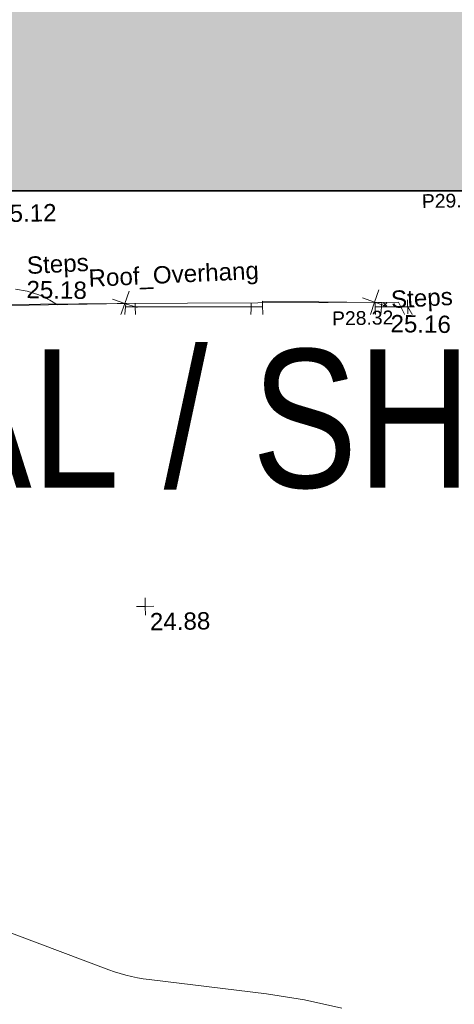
# Model space of a CAD drawing. Header units: millimetres. Extents: x -287732 to 520720, y -88450 to 287754.
# Tile 16 of 256: x -254237 to -244807, y 40935 to 62293. Entities that reach past the tile are written whole.
import ezdxf

# ---------------------------------------------------------------- set-up
doc = ezdxf.new("R2010")
doc.units = ezdxf.units.MM
doc.linetypes.add('IMPORT-DASHED _2_', pattern=[750, 500, -250])
doc.linetypes.add('IMPORT-UG_ELEC_STREET LIGHTING_QLB2 _2_', pattern=[2700, 1500, -300, 0, -250, 150, -300, 0, -200])
for name, color, linetype, lineweight, true_color in [('00_TOPO_BUILDING_OUTLINE', 5, 'Continuous', 9, 0x0000ff), ('00_TOPO_LEVEL_SPOT', 7, 'Continuous', 9, 0x666666), ('00_TOPO_ROOF_OVERHANG', 7, 'Continuous', 9, 0xff7fff), ('00_TOPO_SERV_STOP_VALVE', 7, 'Continuous', 9, 0x666666), ('00_UAV_CONCRETE', 9, 'Continuous', 9, 0x808080), ('00_UAV_SLOPE_BOTTOM', 30, 'Continuous', 9, 0xff7f00), ('00_UAV_SLOPE_TOP', 40, 'Continuous', 9, 0xffbf00), ('00_UAV_STEPS', 7, 'Continuous', 9, 0x666666), ('00_UAV_WALL_RETAINING', 7, 'Continuous', 9, 0x7c00a5), ('12333-PUM-2D-U-0001-C01 - Rev2_REVIT IMPORT_dwg', 7, 'Continuous', 9, 0x767676), ('A_RHA_Line', 7, 'Continuous', 9, 0x00a600), ('CONTOURS_INDEX', 4, 'Continuous', 9, 0x00ffff), ('CONTOURS_INDEX_LVL', 4, 'Continuous', 9, 0x00ffff), ('CONTOURS_MINOR', 7, 'Continuous', 9, 0x00a5a5), ('SPOT_HEIGHTS_LVL', 7, 'Continuous', 9, 0x00a500)]:
    doc.layers.add(name, color=color, linetype=linetype, lineweight=lineweight, true_color=true_color)
for name, color, linetype, lineweight in [('A_RHA_Detail', 7, 'Continuous', 9), ('A_RHA_Text', 7, 'Continuous', 9), ('CHANGE_OF_SURFACE', 7, 'IMPORT-DASHED _2_', 9), ('CHANGE_OF_SURFACE_LVL', 7, 'Continuous', 9), ('GEN-TEXT', 7, 'Continuous', 9), ('PARAPET', 7, 'Continuous', 9), ('PARAPET_LVL', 7, 'Continuous', 9)]:
    doc.layers.add(name, color=color, linetype=linetype, lineweight=lineweight)
doc.styles.add('Arial Narrow', font='ARIALN.TTF', dxfattribs={"height": 3000})
doc.styles.add('Arial_3', font='arial.ttf', dxfattribs={"height": 300})
doc.styles.add('Swis721 Lt BT', font='swissl.ttf', dxfattribs={"height": 400})
doc.styles.add('Swis721 Lt BT_2', font='swissl.ttf', dxfattribs={"height": 375})

# ---------------------------------------------------------------- blocks, each defined once
blk = doc.blocks.new('12333-PUM-2D-U-0001-C01 - Rev2_REVIT IMPORT_dwg_MSL_Sluice_Valve_SYM-2077186-Site Location Plan Proposed')
at = {"layer": '00_TOPO_SERV_STOP_VALVE', "color": 254, "true_color": 0xcccccc}
blk.add_circle((0, 0), 500, dxfattribs=at)
at = {"layer": '00_TOPO_SERV_STOP_VALVE', "insert": (0, 199), "char_height": 400, "width": 785.11, "attachment_point": 2, "line_spacing_factor": 1.005062, "style": 'Swis721 Lt BT'}
blk.add_mtext('SV', dxfattribs=at)
blk = doc.blocks.new('12333-PUM-2D-U-0001-C01 - Rev2_REVIT IMPORT_dwg_MM-2077200-Site Location Plan Proposed')
at = {"layer": '00_TOPO_LEVEL_SPOT', "color": 254, "true_color": 0xcccccc, "flags": 128}
for points in [[(0, -500), (0, 0), (-500, 0)], [(500, 0), (0, 0), (0, 500)]]:
    blk.add_lwpolyline(points, dxfattribs=at)
blk = doc.blocks.new('12333-PUM-2D-U-0001-C01 - Rev2_REVIT IMPORT_dwg_MSL_Node_Linework_1-2077247-Site Location Plan Proposed')
at = {"layer": '00_UAV_STEPS', "color": 254, "true_color": 0xcccccc, "flags": 128}
for points in [[(257, 705), (0, 0), (-705, 257)], [(705, -257), (0, 0), (-257, -705)]]:
    blk.add_lwpolyline(points, dxfattribs=at)
blk = doc.blocks.new('12333-PUM-2D-U-0001-C01 - Rev2_REVIT IMPORT_dwg_MGS62954_T2_Galway_ITM_3d_Rev1-2077680-Site Location Plan Proposed')
at = {"layer": '00_TOPO_ROOF_OVERHANG', "color": 254, "true_color": 0xcccccc, "flags": 128}
for points in [[(533656957, 725615875), (533657293, 725615174), (533657592, 725614681), (533657944, 725614207), (533658346, 725613758)], [(533642622, 725618575), (533642535, 725616020), (533650856, 725615952), (533656957, 725615875)]]:
    blk.add_lwpolyline(points, dxfattribs=at)
at = {"layer": '00_UAV_CONCRETE', "color": 254, "true_color": 0xcccccc}
blk.add_line((533654001, 725615219), (533656621, 725615176), dxfattribs=at)
at = {"layer": '00_UAV_CONCRETE', "color": 254, "true_color": 0xcccccc, "flags": 128}
blk.add_lwpolyline([(533636606, 725617448), (533640836, 725614786), (533641637, 725614282), (533645690, 725614237), (533647816, 725614214), (533650688, 725614127), (533650871, 725614121), (533650999, 725615285)], dxfattribs=at)
at = {"layer": '00_UAV_SLOPE_BOTTOM', "color": 254, "true_color": 0xcccccc, "flags": 128}
blk.add_lwpolyline([(533658404, 725613435), (533658135, 725613163), (533657849, 725613475), (533657575, 725613797), (533657314, 725614130), (533657243, 725614226), (533656999, 725614572), (533656769, 725614927), (533656553, 725615291), (533656438, 725615500)], dxfattribs=at)
at = {"layer": '00_UAV_SLOPE_TOP', "color": 254, "true_color": 0xcccccc, "flags": 128}
blk.add_lwpolyline([(533656443, 725615881), (533656597, 725615861), (533656560, 725615516), (533656707, 725615227), (533656865, 725614944), (533657035, 725614668), (533657215, 725614398), (533657284, 725614301), (533657478, 725614042), (533657682, 725613790), (533657897, 725613546), (533658101, 725613331), (533658389, 725613628), (533658550, 725613570)], dxfattribs=at)
at = {"layer": '00_UAV_STEPS', "color": 254, "true_color": 0xcccccc}
for p, q in [((533651041, 725615948), (533648526, 725615948)), ((533651041, 725615948), (533651003, 725615567)), ((533656451, 725615872), (533654013, 725615948)), ((533654013, 725615567), (533654013, 725615948)), ((533656451, 725615872), (533656451, 725615491)), ((533651003, 725615567), (533648526, 725615643)), ((533656451, 725615491), (533654013, 725615567))]:
    blk.add_line(p, q, dxfattribs=at)
at = {"layer": '00_UAV_WALL_RETAINING', "color": 254, "true_color": 0xcccccc, "flags": 128}
for points in [[(533651249, 725615947), (533651246, 725615622), (533653753, 725615533), (533653761, 725615915)], [(533654006, 725615536), (533654001, 725615219), (533650999, 725615285), (533651015, 725615589)]]:
    blk.add_lwpolyline(points, dxfattribs=at)
at = {"xscale": 0.375, "yscale": 0.375, "zscale": 0.375}
for name, p in [('12333-PUM-2D-U-0001-C01 - Rev2_REVIT IMPORT_dwg_MSL_Node_Linework_1-2077247-Site Location Plan Proposed', (533651022, 725615950)), ('12333-PUM-2D-U-0001-C01 - Rev2_REVIT IMPORT_dwg_MSL_Node_Linework_1-2077247-Site Location Plan Proposed', (533656443, 725615881)), ('12333-PUM-2D-U-0001-C01 - Rev2_REVIT IMPORT_dwg_MSL_Sluice_Valve_SYM-2077186-Site Location Plan Proposed', (533649307, 725612079)), ('12333-PUM-2D-U-0001-C01 - Rev2_REVIT IMPORT_dwg_MM-2077200-Site Location Plan Proposed', (533651350, 725609370))]:
    blk.add_blockref(name, p, dxfattribs=at)
at = {"layer": '00_TOPO_BUILDING_OUTLINE', "color": 251, "true_color": 0x666666, "insert": (533648264, 725618133), "char_height": 375, "width": 1495.9, "attachment_point": 1, "line_spacing_factor": 1.005062, "style": 'Swis721 Lt BT_2'}
blk.add_mtext('25.12', dxfattribs=at)
at = {"layer": '00_TOPO_LEVEL_SPOT', "insert": (533651445, 725609223), "char_height": 375, "width": 1495.9, "attachment_point": 1, "line_spacing_factor": 1.005062, "style": 'Swis721 Lt BT_2'}
blk.add_mtext('24.88', dxfattribs=at)
at = {"layer": '00_TOPO_ROOF_OVERHANG', "color": 251, "true_color": 0x666666, "insert": (533650239, 725616696), "char_height": 375, "width": 4245.51, "attachment_point": 1, "rotation": 1.7037, "line_spacing_factor": 1.005062, "style": 'Swis721 Lt BT_2'}
blk.add_mtext('Roof_Overhang', dxfattribs=at)
at = {"layer": '00_UAV_CONCRETE', "color": 251, "true_color": 0x666666, "insert": (533648822, 725613997), "char_height": 375, "width": 1495.9, "attachment_point": 1, "rotation": 357.4631, "line_spacing_factor": 1.005062, "style": 'Swis721 Lt BT_2'}
blk.add_mtext('24.86', dxfattribs=at)
at = {"layer": '00_UAV_STEPS', "char_height": 375, "attachment_point": 1, "line_spacing_factor": 1.005062, "style": 'Swis721 Lt BT_2'}
for s, insert, width, rotation in [('Steps', (533648907, 725616997), 1552.89, 1.945), ('25.18', (533648900, 725616476), 1495.9, 358.1535), ('Steps', (533656792, 725616121), 1552.89, 1.945), ('25.16', (533656785, 725615600), 1495.9, 358.1535)]:
    blk.add_mtext(s, dxfattribs=dict(at, insert=insert, width=width, rotation=rotation))
blk = doc.blocks.new('12333-PUM-2D-U-0001-C01 - Rev2_REVIT IMPORT_dwg_SPOT-V213-Site Location Plan Proposed')
at = {"layer": 'PARAPET_LVL', "color": 253, "true_color": 0xaaaaaa}
for p, q in [((-500, 0), (500, 0)), ((0, 500), (0, -500))]:
    blk.add_line(p, q, dxfattribs=at)
blk = doc.blocks.new('12333-PUM-2D-U-0001-C01 - Rev2_REVIT IMPORT_dwg_SPOT-2077769-Site Location Plan Proposed')
at = {"layer": 'CHANGE_OF_SURFACE_LVL', "color": 253, "true_color": 0xaaaaaa}
for p, q in [((-500, 0), (500, 0)), ((0, 500), (0, -500))]:
    blk.add_line(p, q, dxfattribs=at)
blk = doc.blocks.new('12333-PUM-2D-U-0001-C01 - Rev2_REVIT IMPORT_dwg_SPOT-2077775-Site Location Plan Proposed')
at = {"layer": 'SPOT_HEIGHTS_LVL', "color": 9, "true_color": 0xaae1aa}
for p, q in [((-500, 0), (500, 0)), ((0, 500), (0, -500))]:
    blk.add_line(p, q, dxfattribs=at)
blk = doc.blocks.new('12333-PUM-2D-U-0001-C01 - Rev2_REVIT IMPORT_dwg-1620468-Site Location Plan Proposed')
at = {"layer": 'CHANGE_OF_SURFACE', "color": 253, "true_color": 0xaaaaaa, "flags": 128}
blk.add_lwpolyline([(-5478, 19170), (-5607, 13793), (-5716, 4893), (-5797, 1796), (-4635, 1591), (206, -1542), (10760, -1918), (14502, -2901)], dxfattribs=at)
at = {"layer": 'CONTOURS_INDEX', "color": 131, "true_color": 0xaaffff, "flags": 128}
for points in [[(8483, 93), (8319, 193), (8079, 310), (7832, 400), (7574, 446)], [(19287, -4443), (15075, -2642), (15013, -2602), (14980, -2563), (14959, -2530), (14920, -2490), (14770, -2427), (14695, -2398), (14619, -2370), (14542, -2346), (14464, -2325), (11652, -1604), (11447, -1544), (11246, -1475), (11051, -1393), (10858, -1302), (10669, -1203), (10482, -1101), (10296, -995), (10112, -887), (9073, -261)]]:
    blk.add_lwpolyline(points, dxfattribs=at)
at = {"layer": 'CONTOURS_MINOR', "color": 254, "true_color": 0xaae1e1, "flags": 128}
blk.add_lwpolyline([(14385, -15269), (13576, -15078), (12756, -14931), (10212, -14580), (10086, -14560), (9960, -14536), (9835, -14507), (9711, -14475), (9588, -14438), (9466, -14398), (9345, -14355), (9225, -14310), (2418, -11607), (1802, -11355), (1189, -11097), (580, -10827), (-25, -10550), (-621, -10256), (-1210, -9948), (-1787, -9617), (-2355, -9273), (-12082, -3121), (-19802, -4421), (-19828, -4421)], dxfattribs=at)
at = {"layer": 'GEN-TEXT', "color": 253, "true_color": 0xaaaaaa}
for p, q in [((15553, -63), (15624, 8)), ((15624, -63), (15553, 8)), ((8396, -2817), (8467, -2746)), ((8467, -2817), (8396, -2746))]:
    blk.add_line(p, q, dxfattribs=at)
at = {"layer": 'PARAPET', "color": 253, "true_color": 0xaaaaaa}
blk.add_line((9954, 22), (12933, -31), dxfattribs=at)
at = {"layer": 'PARAPET', "color": 253, "true_color": 0xaaaaaa, "flags": 128}
for points in [[(25724, 1352), (25411, 612), (24987, -69), (24445, -639), (23803, -1063), (23093, -1387), (22471, -1513), (21747, -1549), (21275, -1493), (20639, -1331), (20119, -1091), (19678, -815), (19237, -471), (18782, 54), (18533, 439), (18318, 936), (18125, 1662), (18064, 2087), (18082, 2387), (4766, 2619)], [(15371, -73), (16078, -86), (16793, -1382), (17452, -2130), (18100, -2711), (19284, -3459), (20278, -3839), (21697, -3995), (23205, -3895), (24668, -3403), (26031, -2454), (27215, -1192), (27994, 323)]]:
    blk.add_lwpolyline(points, dxfattribs=at)
blk.add_blockref('12333-PUM-2D-U-0001-C01 - Rev2_REVIT IMPORT_dwg_MGS62954_T2_Galway_ITM_3d_Rev1-2077680-Site Location Plan Proposed', (-533641080, -725615854))
at = {"xscale": 0.3, "yscale": 0.3, "zscale": 0.3}
for name, p in [('12333-PUM-2D-U-0001-C01 - Rev2_REVIT IMPORT_dwg_SPOT-V213-Site Location Plan Proposed', (16078, -86)), ('12333-PUM-2D-U-0001-C01 - Rev2_REVIT IMPORT_dwg_SPOT-2077769-Site Location Plan Proposed', (12631, -2410)), ('12333-PUM-2D-U-0001-C01 - Rev2_REVIT IMPORT_dwg_SPOT-2077775-Site Location Plan Proposed', (8630, -4058))]:
    blk.add_blockref(name, p, dxfattribs=at)
at = {"layer": 'CHANGE_OF_SURFACE_LVL', "insert": (12741, -2076), "char_height": 300, "width": 1256.11, "attachment_point": 1, "rotation": 345.2817, "line_spacing_factor": 0.941778, "style": 'Arial_3'}
blk.add_mtext('24.98', dxfattribs=at)
at = {"layer": 'CONTOURS_INDEX_LVL', "insert": (15517, -2474), "char_height": 300, "width": 1256.11, "attachment_point": 1, "rotation": 336.223, "line_spacing_factor": 0.941778, "style": 'Arial_3'}
blk.add_mtext('25.00', dxfattribs=at)
at = {"layer": 'PARAPET_LVL', "char_height": 300, "width": 1590.34, "attachment_point": 1, "line_spacing_factor": 0.941778, "style": 'Arial_3'}
for s, insert in [('P29.67', (16425, 2350)), ('P28.32', (14433, -160))]:
    blk.add_mtext(s, dxfattribs=dict(at, insert=insert))
at = {"layer": 'SPOT_HEIGHTS_LVL', "insert": (8630, -3743), "char_height": 300, "width": 1256.11, "attachment_point": 1, "line_spacing_factor": 0.941778, "style": 'Arial_3'}
blk.add_mtext('24.94', dxfattribs=at)

msp = doc.modelspace()

# ---------------------------------------------------------------- hatches: boundary and pattern name
at = {"layer": 'A_RHA_Detail', "true_color": 0xc0c0c0}
h = msp.add_hatch(color=9, dxfattribs=at)
h.paths.add_polyline_path([(-80881, -68503), (-80401, -68483), (-80401, -62985), (-24475, -63009), (-24456, -50840), (-36623, -50832), (-36623, -44229), (-50959, -44218), (-50959, -42574), (-54564, -42571), (-54566, -45054), (-92409, -45027), (-92412, -49202), (-100062, -49202), (-100052, -64853), (-86121, -64853), (-86092, -62958), (-84861, -62958), (-84855, -68240), (-80871, -68240)])
h.paths.add_polyline_path([(-137239, -68462), (-132720, -68433), (-132847, -62850), (-130455, -62917), (-130498, -61356), (-117581, -61423), (-117492, -49184), (-125137, -49178), (-125134, -45033), (-163007, -45006), (-163007, -44090), (-163124, -44090), (-163123, -42384), (-166564, -42384), (-166565, -44044), (-193158, -44025), (-193195, -62864), (-137270, -62917), (-137254, -65680)])
h.paths.add_polyline_path([(120311, -32334), (120312, -31611), (133451, -31638), (133469, -19718), (121296, -19692), (121320, -8191), (112277, -8172), (112263, -14811), (78286, -14740), (78293, -8167), (75242, -8161), (69356, -8153), (69354, -9157), (68373, -9155), (68373, -13706), (69334, -13708), (69325, -16250), (66623, -16250), (66620, -17995), (65989, -17995), (65985, -19731), (57152, -19712), (57127, -31560), (70278, -31587), (70278, -32272), (78264, -32285), (78267, -31020), (112336, -31091), (112336, -32318), (119781, -32333)])
h.paths.add_polyline_path([(7504, -1791), (15482, -674), (15484, 148), (56188, 206), (56156, 14338), (18017, 14236), (17968, 34313), (21727, 34324), (21709, 40608), (18010, 40608), (17996, 45484), (9770, 45421), (3966, 45447), (3985, 14177), (1023, 14177), (-277, 14191), (-232, 5968), (-226, 194), (553, 183), (7478, 143), (7489, -674)])
h.paths.add_polyline_path([(77756, 53), (77730, 1700), (94464, 1660), (94606, 17991), (88810, 18015), (88800, 14437), (69414, 14458), (69377, 100), (75242, 67)])
h.paths.add_polyline_path([(61252, 46454), (105775, 46473), (105768, 61853), (92285, 61853), (92309, 65784), (96107, 65768), (96060, 75209), (101085, 75072), (104988, 74765), (108404, 74364), (112009, 73787), (115645, 73050), (116891, 72762), (120209, 71893), (120865, 71704), (124136, 70670), (127436, 69481), (127820, 69395), (128274, 69332), (128732, 69307), (129190, 69320), (129645, 69372), (130095, 69461), (130535, 69588), (130963, 69751), (131376, 69950), (131771, 70182), (132163, 70461), (132496, 70742), (132821, 71065), (133117, 71414), (133384, 71787), (133617, 72179), (133817, 72591), (133983, 73018), (134112, 73458), (134204, 73907), (134258, 74362), (134273, 74820), (134251, 75277), (134190, 75731), (134091, 76179), (133955, 76617), (133783, 77041), (133576, 77450), (133336, 77840), (133064, 78209), (132762, 78554), (132432, 78872), (132077, 79161), (131698, 79420), (131300, 79646), (131094, 79746), (132146, 83110), (122788, 86283), (121604, 82800), (117096, 83871), (116842, 83526), (116121, 91222), (110238, 91274), (110194, 90435), (104988, 90486), (104973, 94310), (103746, 94310), (103840, 122852), (96365, 122932), (96350, 123952), (104556, 123902), (104607, 120249), (125503, 120134), (125662, 137657), (114480, 137699), (114382, 129150), (104644, 129188), (104578, 126217), (101184, 126159), (101265, 135959), (89967, 135989), (89928, 125824), (93631, 125841), (93581, 122932), (88697, 122905), (88679, 95739), (86378, 95739), (86378, 96178), (83280, 96201), (83274, 95736), (70170, 95733), (70166, 96272), (66675, 96257), (66655, 95756), (65785, 95756), (65888, 117471), (53473, 117488), (53434, 98570), (40649, 98570), (40610, 94406), (38854, 94410), (38849, 89464), (40612, 89518), (40665, 86258), (38372, 86306), (38370, 76901), (50938, 76944), (50923, 74599), (56485, 74589), (56485, 75195), (92465, 75233), (92646, 71767), (89811, 69363), (85313, 69361), (85313, 66907), (75210, 66903), (75210, 63816), (70819, 63816), (70819, 64253), (69457, 64253), (69456, 66902), (61303, 66899), (61305, 63970), (70500, 63970), (70500, 61853), (61246, 61849), (61252, 46656)])
h.paths.add_polyline_path([(-17153, 48569), (-17153, 60770), (-29363, 60775), (-29363, 67399), (-43507, 67405), (-43489, 69093), (-45766, 69109), (-45794, 67405), (-47272, 67404), (-47272, 66455), (-86005, 66469), (-86007, 60522), (-92663, 60522), (-92665, 50184), (-79752, 50180), (-79752, 48591), (-17158, 48569)])
h.paths.add_polyline_path([(-201056, 48629), (-138378, 48635), (-138378, 50133), (-125468, 50134), (-125469, 60566), (-132187, 60566), (-132187, 66533), (-170643, 66806), (-170643, 67739), (-200340, 67489), (-200349, 60828), (-201058, 60828), (-201057, 51102)])
h.paths.add_polyline_path([(-240052, 54769), (-239444, 54811), (-239187, 54842), (-238765, 54941), (-238382, 55122), (-237990, 55355), (-237269, 55936), (-237032, 56226), (-236793, 56569), (-236555, 57004), (-236433, 57267), (-236300, 57753), (-236251, 58017), (-236236, 58516), (-236233, 58988), (-236214, 59823), (-236364, 59821), (-236634, 60698), (-236392, 61432), (-236225, 61435), (-236202, 62638), (-232564, 62639), (-232564, 63049), (-232732, 63049), (-232860, 63458), (-232732, 63914), (-232561, 63914), (-232515, 70598), (-240629, 70599), (-240630, 72351), (-246413, 72347), (-246413, 70616), (-254450, 70619), (-254455, 70754), (-254470, 73192), (-263883, 73268), (-263902, 68261), (-263715, 68260), (-263553, 67820), (-263719, 67392), (-263914, 67392), (-263957, 58634), (-260181, 58611), (-260192, 56354), (-257185, 56339), (-257213, 57093), (-257339, 57093), (-257471, 57532), (-257339, 58062), (-257203, 58064), (-257174, 58599), (-256478, 58575), (-256478, 58789), (-256013, 58912), (-255397, 58781), (-255397, 58596), (-243810, 58586), (-243805, 58352), (-243741, 57885), (-243619, 57422), (-243424, 56944), (-243247, 56608), (-243003, 56250), (-242732, 55933), (-242372, 55603), (-242141, 55425), (-241805, 55217), (-241529, 55077), (-241101, 54917), (-240836, 54841), (-240453, 54789), (-240219, 54777)])
h.paths.add_polyline_path([(40277, 59895), (40329, 69197), (36589, 69218), (36619, 74674), (32264, 74687), (32233, 69156), (11917, 69270), (11967, 78219), (29088, 78123), (29143, 88141), (15719, 88216), (15733, 90590), (4594, 90652), (4525, 78265), (10097, 78234), (10077, 74773), (4548, 74804), (4466, 60107), (19126, 60025), (19140, 62528), (31739, 62457), (31725, 59943), (38370, 59906)])
h.paths.add_polyline_path([(-246083, 72334), (-246083, 72334), (-246208, 72334)])
h.paths.add_polyline_path([(-114575, 112178), (-114575, 112178), (-114707, 115802)])
h.paths.add_polyline_path([(-154700, 101760), (-114382, 101776), (-114382, 106927), (-113756, 106927), (-113758, 111847), (-114432, 111847), (-114432, 112178), (-114575, 112178), (-114579, 121707), (-123057, 121707), (-123069, 156453), (-119381, 156454), (-119381, 160166), (-115501, 160167), (-115503, 166207), (-132412, 166600), (-132412, 166666), (-135275, 166665), (-135275, 166628), (-135911, 166628), (-135911, 166352), (-152521, 166346), (-152518, 159143), (-150699, 159118), (-150759, 122561), (-151059, 122561), (-151061, 121302), (-154138, 121373), (-154138, 121865), (-154704, 121867), (-154689, 119352), (-154746, 119352), (-154746, 118722), (-160794, 118749), (-160794, 119411), (-163852, 119422), (-163855, 118762), (-167569, 118779), (-166635, 124395), (-166930, 124500), (-167569, 124708), (-168028, 124841), (-168631, 124991), (-169238, 125117), (-169850, 125220), (-170466, 125298), (-171089, 125352), (-171704, 125381), (-172325, 125386), (-172782, 125375), (-173402, 125337), (-174110, 125263), (-174634, 125190), (-175245, 125081), (-176047, 124896), (-176665, 124725), (-177045, 124609), (-177632, 124405), (-176665, 118819), (-177559, 118822), (-177662, 125263), (-176365, 126543), (-159462, 126320), (-157058, 128609), (-157061, 136153), (-158639, 137740), (-159352, 137740), (-161634, 140201), (-168728, 140257), (-171035, 137943), (-174184, 137943), (-176460, 140292), (-177342, 140292), (-177342, 140358), (-183429, 140356), (-185922, 137917), (-185922, 131757), (-186907, 131757), (-187725, 130810), (-187724, 127376), (-186481, 126305), (-186479, 122327), (-185176, 121059), (-180304, 121059), (-180304, 118802), (-193555, 118802), (-193555, 133118), (-192594, 133118), (-192594, 134201), (-192225, 134201), (-192226, 136615), (-192595, 136615), (-192595, 137734), (-193589, 137734), (-193589, 147475), (-193163, 147493), (-192766, 147531), (-192360, 147590), (-192200, 147617), (-191883, 147683), (-191569, 147762), (-191258, 147853), (-190829, 148002), (-190648, 148071), (-190350, 148198), (-190057, 148336), (-189770, 148486), (-189405, 148698), (-189133, 148873), (-188868, 149059), (-188610, 149255), (-188355, 149465), (-188080, 149714), (-187885, 149902), (-187546, 150266), (-187446, 150378), (-187241, 150629), (-187046, 150888), (-186862, 151154), (-186546, 151670), (-186524, 151707), (-163675, 151670), (-163688, 148134), (-157304, 148136), (-157304, 155760), (-157557, 155765), (-157556, 166678), (-187009, 166700), (-187013, 162054), (-188707, 162045), (-188706, 155022), (-188738, 154651), (-188799, 154283), (-188857, 154035), (-188966, 153679), (-189103, 153333), (-189266, 152998), (-189455, 152677), (-189645, 152421), (-189917, 152104), (-190213, 151809), (-190531, 151539), (-190869, 151294), (-191225, 151076), (-191598, 150887), (-192093, 150683), (-192519, 150562), (-192904, 150482), (-193187, 150441), (-193594, 150407), (-193595, 151460), (-205369, 151455), (-205354, 113350), (-207187, 113349), (-207184, 105991), (-205313, 105991), (-205311, 101770), (-175489, 101781), (-175489, 110890), (-154703, 110898), (-154700, 102692)])
h.paths.add_polyline_path([(193736, 113048), (208865, 114991), (208976, 114127), (216448, 115086), (216039, 118272), (232649, 120405), (233426, 114352), (240632, 115278), (239855, 121330), (256407, 123456), (257092, 118089), (264572, 119041), (261878, 138525), (259179, 138222), (259197, 137439), (254686, 136897), (255413, 131315), (240853, 129522), (239771, 137919), (240650, 138010), (240062, 142777), (239166, 142685), (237631, 151018), (266173, 154561), (271297, 142612), (276532, 144861), (274942, 148528), (302075, 160135), (300216, 164320), (301528, 164907), (300405, 167478), (299017, 166946), (295627, 174519), (294333, 177537), (287289, 174519), (289428, 169661), (272957, 162557), (271943, 164897), (267016, 162764), (268502, 159357), (265200, 157946), (226856, 153147), (227510, 148852), (228281, 141179), (227302, 141050), (227895, 136433), (228749, 136524), (229602, 128024), (217691, 126494), (217642, 126874), (215139, 126553), (215195, 126113), (215016, 126090), (214841, 127450), (192259, 124549), (193486, 114991)])
h.paths.add_polyline_path([(-78076, 117606), (-78076, 117610), (-78070, 129486), (-74723, 129478), (-74723, 125436), (-48016, 125380), (-47997, 135873), (-61198, 135902), (-74715, 135924), (-74724, 131865), (-78070, 131873), (-78063, 149550), (-58292, 149542), (-58292, 148946), (-37708, 148938), (-37703, 159740), (-44148, 159743), (-44148, 162961), (-49830, 162961), (-49831, 160632), (-78494, 160644), (-78494, 161615), (-78739, 161615), (-78692, 168188), (-90845, 168127), (-90963, 152687), (-89065, 152686), (-89080, 117610), (-78375, 117606)])
h.paths.add_polyline_path([(69255, 129236), (69260, 136168), (86068, 136131), (86009, 164703), (58790, 164724), (58790, 170119), (54460, 170122), (54457, 166153), (47042, 166159), (47041, 164669), (39173, 164675), (39173, 164079), (17015, 164095), (17002, 147267), (12660, 147267), (12654, 139138), (17031, 139135), (17025, 129935), (39191, 129919), (39191, 129258), (69014, 129236)])
h.paths.add_polyline_path([(39266, 139468), (33051, 139484), (33088, 153428), (39278, 153412), (39278, 152830), (43058, 152820), (43025, 140093), (39267, 140093)])
h.paths.add_polyline_path([(1980, 189123), (18699, 189180), (18678, 195254), (24349, 195273), (24335, 199551), (28830, 199566), (28798, 208816), (24335, 208806), (24334, 209113), (16812, 209088), (16807, 208844), (6772, 208809), (6797, 201489), (-8471, 201437), (-8471, 200429), (-11856, 200418), (-11824, 190892), (-7615, 190907), (-7615, 190171), (-4609, 190169), (-4608, 190917), (1973, 190939), (1977, 189837)])
h.paths.add_polyline_path([(-20506, 190640), (-20122, 206347), (-41550, 207015), (-41462, 210450), (-31391, 210152), (-31079, 223863), (-44305, 224231), (-44491, 211866), (-47510, 211943), (-47723, 203659), (-47076, 203635), (-47175, 199532), (-46801, 199520), (-46874, 195479), (-44600, 195425), (-44686, 192243), (-38074, 192136), (-38104, 191127), (-21538, 190669)])
h.paths.add_polyline_path([(16801, 195962), (9657, 196015), (9644, 199514), (11632, 199486), (11632, 203322), (16807, 203391), (16801, 195984)])
h.paths.add_polyline_path([(122085, 200536), (122088, 206386), (125211, 206386), (125211, 206646), (126203, 206646), (126203, 207041), (130401, 206979), (130444, 209883), (126203, 209946), (126203, 214624), (127365, 214624), (127365, 225380), (126160, 225380), (126207, 241475), (119483, 241496), (119479, 246182), (109944, 246175), (109953, 233033), (115001, 233033), (115000, 208653), (112026, 208653), (112024, 200539), (122025, 200536)])
h.paths.add_polyline_path([(30087, 200987), (38031, 201029), (38031, 202923), (38110, 202923), (38067, 208828), (38013, 208828), (38012, 209013), (30045, 208970), (30077, 202923)])
h.paths.add_polyline_path([(195986, 205662), (202897, 206052), (202677, 209946), (195766, 209555)])
h.paths.add_polyline_path([(-91652, 206393), (-79454, 206433), (-79629, 238246), (-68904, 238215), (-68919, 246313), (-68919, 246314), (-68757, 246313), (-68755, 246639), (-79620, 246651), (-79607, 247344), (-82155, 247318), (-82155, 247488), (-91641, 247473), (-91639, 246846), (-131470, 246641), (-131470, 250160), (-142857, 250177), (-142864, 246220), (-165119, 246272), (-165040, 253908), (-178677, 253930), (-178700, 238177), (-138599, 238209), (-138548, 206628), (-126647, 206572), (-126667, 234826), (-124963, 234826), (-124969, 234688), (-91596, 234664), (-91651, 207156)])
h.paths.add_polyline_path([(142124, 209114), (152768, 209127), (152745, 227013), (142101, 226999), (142122, 210583)])
h.paths.add_polyline_path([(168999, 209275), (169027, 226860), (161687, 226877), (161648, 209291), (168847, 209275)])
h.paths.add_polyline_path([(49761, 218477), (49794, 223316), (41274, 223363), (41274, 223291), (32187, 223352), (32202, 225553), (20082, 225635), (20035, 218708), (31566, 218630), (31566, 218599), (49750, 218477)])
h.paths.add_polyline_path([(162362, 234154), (162367, 241590), (135261, 241631), (135249, 234198), (160249, 234157)])
h.paths.add_polyline_path([(176459, 246710), (176516, 252173), (168884, 252253), (168935, 257069), (164355, 257117), (164296, 251512), (164417, 251511), (164368, 246837), (171460, 246762)])

# ---------------------------------------------------------------- linework, layer by layer
at = {"layer": 'A_RHA_Line', "color": 7}
msp.add_line((-255398, 58596), (-243810, 58586), dxfattribs=at)

# ---------------------------------------------------------------- block references
at = {"layer": '12333-PUM-2D-U-0001-C01 - Rev2_REVIT IMPORT_dwg', "color": 254, "linetype": 'IMPORT-UG_ELEC_STREET LIGHTING_QLB2 _2_', "true_color": 0xffd4d4, "rotation": 0.9999999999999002}
msp.add_blockref('12333-PUM-2D-U-0001-C01 - Rev2_REVIT IMPORT_dwg-1620468-Site Location Plan Proposed', (-261895, 55870), dxfattribs=at)

# ---------------------------------------------------------------- next in the draw order: texts
at = {"layer": 'A_RHA_Text', "lineweight": 35, "insert": (-265620, 55143), "char_height": 3000, "width": 43210.96, "attachment_point": 1, "style": 'Arial Narrow', "bg_fill": 3, "box_fill_scale": 1.25, "bg_fill_color": 256, "bg_fill_true_color": 13158600, "bg_fill_transparency": 0}
msp.add_mtext('DENTAL / SHOP UNIT', dxfattribs=at)

doc.saveas('drawing.dxf')
